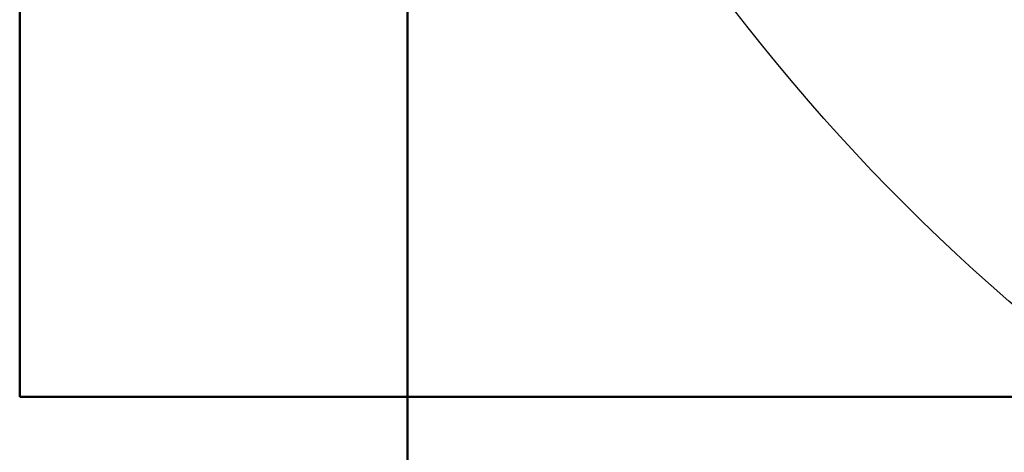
# Model space of a CAD drawing. Header units: millimetres. Extents: x -747 to 747, y -1110 to 610.
# Tile 1 of 93: x -705 to -400, y -507 to -373. Entities that reach past the tile are written whole.
import ezdxf

# ---------------------------------------------------------------- set-up
doc = ezdxf.new("R2010")
doc.units = ezdxf.units.MM
doc.layers.add('A-GENM', color=13, linetype='Continuous', lineweight=40)

# ---------------------------------------------------------------- blocks, each defined once
blk = doc.blocks.new('Nexa Toit - 1000-755047-Niveau de réf_')
at = {"layer": 'A-GENM'}
for p, q in [((-705, 490), (-705, -490)), ((-705, -490), (-705, 490)), ((-705, -490), (705, -490)), ((705, -490), (-705, -490))]:
    blk.add_line(p, q, dxfattribs=at)
blk = doc.blocks.new('Maintenance r21 - Maintenance r21-755170-Niveau de réf_')
at = {"layer": 'A-GENM'}
for p, q in [((-585, -1110), (-585, -370)), ((-585, -370), (-585, -1110))]:
    blk.add_line(p, q, dxfattribs=at)

msp = doc.modelspace()

# ---------------------------------------------------------------- linework, layer by layer
at = {"color": 94, "lineweight": 30}
msp.add_circle((0, 0.5), 609.6, dxfattribs=at)

# ---------------------------------------------------------------- block references
at = {"layer": 'A-GENM'}
for name in ['Nexa Toit - 1000-755047-Niveau de réf_', 'Maintenance r21 - Maintenance r21-755170-Niveau de réf_']:
    msp.add_blockref(name, (0, 0), dxfattribs=at)

doc.saveas('drawing.dxf')
